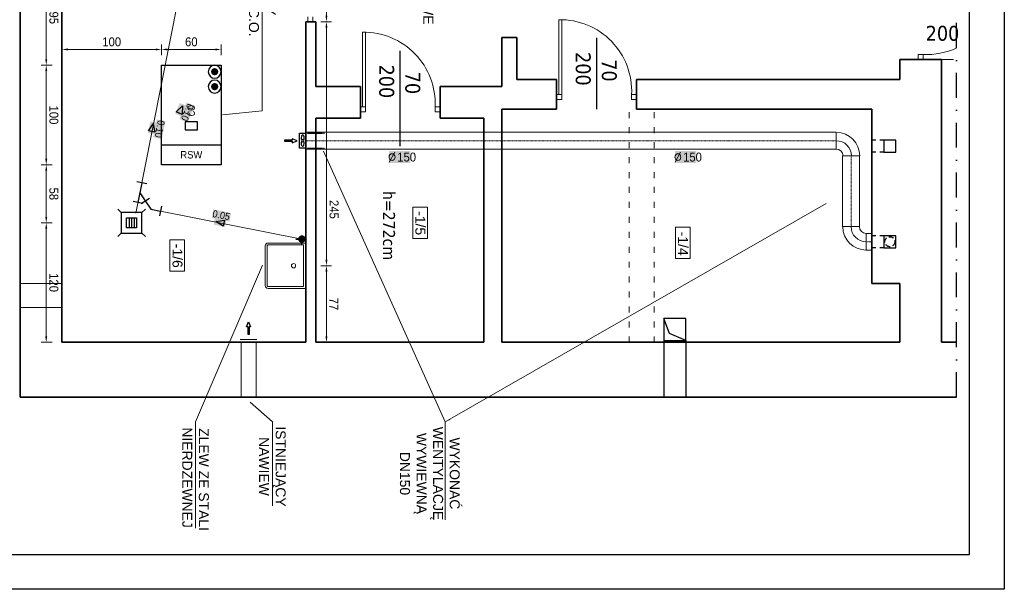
# Model space of a CAD drawing. Header units: millimetres. Extents: x -17023 to -15538, y -265397 to -264347.
# Tile 2 of 3: x -16527 to -15538, y -265397 to -264825. Entities that reach past the tile are written whole.
import ezdxf
from ezdxf.enums import TextEntityAlignment as Align
from ezdxf.lldxf.tags import DXFTag

# ---------------------------------------------------------------- set-up
doc = ezdxf.new("R2010")
doc.units = ezdxf.units.MM
for name, pattern in [('_1-1', [100, 50, -50]), ('ACAD_ISO03W100', [30, 12, -18]), ('ACAD_ISO08W100', [36, 24, -3, 6, -3]), ('CONTINOUS', [0]), ('DASHDOT2', [0.5, 0.25, -0.125, 0, -0.125]), ('DASHED2', [0.375, 0.25, -0.125]), ('HIDDEN', [0.375, 0.25, -0.125])]:
    doc.linetypes.add(name, pattern=pattern)
doc.layers.get('0').update_dxf_attribs({"color": 20, "lineweight": 35})
doc.layers.get('Defpoints').update_dxf_attribs({"lineweight": 9})
for name, color, linetype in [('-- Budynek', 35, 'Continuous'), ('-- K_SANIT', 131, 'CONTINOUS'), ('-- K_SANIT_opis', 11, 'CONTINOUS'), ('-- RAMKA', 11, 'Continuous'), ('-- urządzenia', 51, 'Continuous'), ('-- WYMIENNIKOWNIA', 51, 'Continuous')]:
    doc.layers.add(name, color=color, linetype=linetype)
for name, color, linetype, lineweight in [('-- CO_opis', 11, 'Continuous', 0), ('-- WENTYLACJA', 11, 'Continuous', 5), ('Dodatki', 11, 'Continuous', 9), ('OPISY', 1, 'Continuous', 9), ('stolarka0.09', 3, 'Continuous', 9), ('WYMIARY', 123, 'Continuous', 9)]:
    doc.layers.add(name, color=color, linetype=linetype, lineweight=lineweight)
doc.layers.add('--pomoc', color=6, linetype='Continuous', plot=False)
doc.styles.add('1-100', font='arial.ttf', dxfattribs={"width": 0.5, "oblique": 5, "height": 20})
doc.styles.add('A', font='arial.ttf', dxfattribs={"width": 0.9})
doc.styles.add('INSTADT', font='arial.ttf', dxfattribs={"width": 0.9})
doc.styles.add('R', font='romans.shx')
doc.styles.get("Standard").update_dxf_attribs({"font": 'arial.ttf'})
doc.styles.add('styl1', font='tahoma.ttf')
tags = doc.linetypes.add('DASH', pattern=[15, 10, -5]).pattern_tags.tags
tags[6:7] = [DXFTag(74, 4), DXFTag(75, 0), DXFTag(340, '0'), DXFTag(46, 0.0), DXFTag(50, 0.0), DXFTag(44, 0.0), DXFTag(45, 0.0)]
tags[4:5] = [DXFTag(74, 4), DXFTag(75, 0), DXFTag(340, '0'), DXFTag(46, 0.0), DXFTag(50, 0.0), DXFTag(44, 0.0), DXFTag(45, 0.0)]
doc.dimstyles.new('1-100', dxfattribs={"dimtxt": 20, "dimasz": 0.4, "dimexe": 15, "dimexo": 0.1, "dimgap": 2, "dimtad": 1, "dimdec": 0, "dimdsep": 46, "dimtxsty": '1-100', "dimblk": 'wymiarowa', "dimcen": 0, "dimse1": 1, "dimse2": 1, "dimclrd": 256, "dimclre": 256, "dimclrt": 2, "dimadec": 0, "dimazin": 0, "dimtfac": 1, "dimtdec": 0, "dimtix": 1, "dimtofl": 0, "dimtmove": 1, "dimatfit": 0, "dimldrblk": 'wymiarowa', "dimfxl": 1, "dimtolj": 1, "dimtzin": 0, "dimlwd": -1, "dimlwe": -1, "dimarcsym": 0})

# ---------------------------------------------------------------- blocks, each defined once
blk = doc.blocks.new('-- średnica_kan')
for points in [[(23.3, 28.5), (-22.3, 28.5), (-22.3, 6.5), (23.3, 6.5)], [(-14.1, 6.5), (15.1, 6.5), (15.1, -8.5), (-14.1, -8.5)]]:
    blk.add_hatch(color=251).paths.add_polyline_path(points)
at = {"linetype": 'Continuous', "ltscale": 100}
for p, q in [((-10.1, 0), (10.1, 8.1)), ((10.1, -8.1), (-10.1, 0)), ((10.1, 8.1), (10.1, -8.1))]:
    blk.add_line(p, q, dxfattribs=at)
at = {"color": 7, "style": 'A', "width": 0.9, "flags": 12}
blk.add_attdef('ŚREDNICA', text='', height=18, dxfattribs=at).set_placement((0, 4.1), align=Align.BOTTOM_CENTER)
blk = doc.blocks.new('*U44')
at = {"color": 0, "ltscale": 10}
for p, q in [((1120.5, 84.2), (1180.9, 84.2)), ((1120.5, -84.2), (1180.9, -84.2))]:
    blk.add_line(p, q, dxfattribs=at)
at = {"color": 50, "linetype": 'DASHDOT2', "ltscale": 20}
blk.add_line((1120.5, 0), (1180.9, 0), dxfattribs=at)
blk = doc.blocks.new('-- KOLANO 2D 150')
for p, q in [((15.2, 6.79), (15.2, 23.61)), ((8.41, 0), (-8.41, 0))]:
    blk.add_line(p, q)
at = {"color": 0, "linetype": 'ByBlock'}
for radius in [23.61, 6.79]:
    blk.add_arc((15.2, 0), radius, 90, 180, dxfattribs=at)
at = {"color": 50, "linetype": 'ByBlock'}
blk.add_arc((15.2, 0), 15.2, 90, 180, dxfattribs=at)
blk = doc.blocks.new('*U45')
blk.add_blockref('-- KOLANO 2D 150', (0, 0))
blk = doc.blocks.new('*U46')
at = {"color": 0, "ltscale": 10}
for p, q in [((-39.1, 84.2), (5292.5, 84.2)), ((-39.1, -84.2), (5292.5, -84.2))]:
    blk.add_line(p, q, dxfattribs=at)
at = {"color": 50, "linetype": 'DASHDOT2', "ltscale": 20}
blk.add_line((-39.1, 0), (5292.5, 0), dxfattribs=at)
blk = doc.blocks.new('*U47')
at = {"color": 0, "ltscale": 10}
for p, q in [((160.9, 84.2), (876.2, 84.2)), ((160.9, -84.2), (876.2, -84.2))]:
    blk.add_line(p, q, dxfattribs=at)
at = {"color": 50, "linetype": 'DASHDOT2', "ltscale": 20}
blk.add_line((160.9, 0), (876.2, 0), dxfattribs=at)
blk = doc.blocks.new('-- fi_średnica_k')
blk.add_hatch(color=251).paths.add_polyline_path([(21.4, 32), (-21.4, 32), (-21.4, 8), (21.4, 8)])
at = {"insert": (-6.8, 20), "char_height": 20, "width": 56.29, "attachment_point": 6, "style": 'R'}
blk.add_mtext('{\\C11;%%C}', dxfattribs=at)
at = {"color": 7, "style": 'A', "width": 0.9, "flags": 12}
blk.add_attdef('SR', text='', height=18, dxfattribs=at).set_placement((8, 20), align=Align.MIDDLE_CENTER)
blk = doc.blocks.new('-- WENTYLATOR')
at = {"color": 50, "linetype": 'DASHED2', "ltscale": 0.6}
for p, q in [((0.01, 7.5), (19.22, 7.5)), ((0.01, -7.5), (19.22, -7.5))]:
    blk.add_line(p, q, dxfattribs=at)
at = {"color": 50, "linetype": 'Continuous', "ltscale": 0.6}
blk.add_lwpolyline([(-21.24, -0.5), (-21.24, 0.5), (-13.74, 0.5), (-13.74, 2), (-8.74, 0), (-13.74, -2), (-13.74, -0.5)], close=True, dxfattribs=at)
at = {"color": 11, "linetype": 'Continuous', "ltscale": 0.6}
blk.add_lwpolyline([(-6.24, -7.5), (0.01, -7.5), (0.01, 7.5), (-6.24, 7.5)], close=True, dxfattribs=at)
at = {"color": 50, "linetype": 'Continuous', "ltscale": 0.6}
blk.add_circle((-3.11, 0), 1.06, dxfattribs=at)
for centre, start_param, end_param in [((-3.13, 2.51), 4.099316, 8.483321), ((-3.08, -2.66), 0.919788, 5.387409)]:
    blk.add_ellipse(centre, major_axis=(0, 3.33), ratio=0.328721, start_param=start_param, end_param=end_param, dxfattribs=at)
blk = doc.blocks.new('-- pion_kan')
h = blk.add_hatch(color=251)
edge = h.paths.add_edge_path()
edge.add_ellipse((0, 0), major_axis=(-5.31, 5.31), ratio=1, start_angle=0, end_angle=360)
at = {"color": 50, "linetype": 'DASHDOT2', "ltscale": 25}
for p, q in [((12.3, 0), (-12.3, 0)), ((0, -12.3), (0, 12.3))]:
    blk.add_line(p, q, dxfattribs=at)
at = {"color": 51, "linetype": 'Continuous'}
blk.add_ellipse((0, 0), major_axis=(-3.9, 3.9), ratio=1, start_param=3.926991, end_param=10.210176, dxfattribs=at)
blk = doc.blocks.new('A$C541D7E8F')
at = {"layer": '-- K_SANIT', "xscale": 0.5, "yscale": 0.5}
blk.add_blockref('-- pion_kan', (0, 0), dxfattribs=at)
blk = doc.blocks.new('RAMKA')
at = {"layer": '-- RAMKA', "color": 50}
blk.add_lwpolyline([(0, 2970), (2100, 2970), (2100, 0), (0, 0)], close=True, dxfattribs=at)
at = {"layer": '-- RAMKA', "color": 11}
blk.add_lwpolyline([(300, 69.4), (2030, 69.4), (2030, 2900), (300, 2900)], close=True, dxfattribs=at)
blk = doc.blocks.new('-- WPUST_Ż_100')
at = {"color": 50}
for p, q in [((-13.89, 13.89), (-10.35, 10.35)), ((-10.35, 10.35), (-10.35, -10.35)), ((10.35, 10.35), (-10.35, 10.35)), ((10.35, 10.35), (13.89, 13.89)), ((10.35, -10.35), (10.35, 10.35)), ((-2.5, 5), (-2.5, -5)), ((0, 5), (0, -5)), ((2.5, 5), (2.5, -5)), ((-13.89, -13.89), (-10.35, -10.35)), ((-10.35, -10.35), (10.35, -10.35)), ((10.35, -10.35), (13.89, -13.89))]:
    blk.add_line(p, q, dxfattribs=at)
at = {"color": 11}
for p, q in [((-5, -5), (-5, 5)), ((-5, 5), (5, 5)), ((5, 5), (5, -5)), ((5, -5), (-5, -5))]:
    blk.add_line(p, q, dxfattribs=at)
blk = doc.blocks.new('*D52')
at = {"layer": '-- CO_opis', "color": 50, "linetype": 'Continuous', "ltscale": 2}
for p, q in [((-16494.76, -264775.4), (-16505.56, -264775.4)), ((-16494.76, -264870.62), (-16505.56, -264870.62))]:
    blk.add_line(p, q, dxfattribs=at)
at = {"layer": '-- CO_opis', "linetype": 'Continuous', "lineweight": 5, "ltscale": 2}
blk.add_line((-16500.56, -264781.4), (-16500.56, -264864.62), dxfattribs=at)
at = {"layer": '-- CO_opis', "linetype": 'Continuous', "ltscale": 2}
for points in [[(-16499.56, -264781.4), (-16501.56, -264781.4), (-16500.56, -264775.4)], [(-16499.56, -264864.62), (-16501.56, -264864.62), (-16500.56, -264870.62)]]:
    blk.add_solid(points, dxfattribs=at)
at = {"layer": 'Defpoints', "color": 0, "linetype": 'Continuous', "ltscale": 2}
for p in [(-16484.76, -264775.4), (-16500.56, -264870.62), (-16484.76, -264870.62)]:
    blk.add_point(p, dxfattribs=at)
at = {"layer": '-- CO_opis', "color": 1, "linetype": 'Continuous', "ltscale": 2, "insert": (-16492.97, -264823.01), "char_height": 9, "attachment_point": 5, "rotation": 270, "style": 'INSTADT'}
blk.add_mtext('\\A1;95', dxfattribs=at)
blk = doc.blocks.new('_ArchTick')
at = {"color": 0, "linetype": 'ByBlock', "const_width": 0.15}
blk.add_lwpolyline([(-0.5, -0.5), (0.5, 0.5)], dxfattribs=at)
blk = doc.blocks.new('wymiarowa')
at = {"layer": 'WYMIARY'}
for p, q in [((0, 25), (0, -25)), ((-17, 0), (17, 0))]:
    blk.add_line(p, q, dxfattribs=at)
at = {"layer": 'WYMIARY', "xscale": 17, "yscale": 17, "zscale": 17, "rotation": 180}
blk.add_blockref('_ArchTick', (0, 0), dxfattribs=at)
blk = doc.blocks.new('*D53')
at = {"layer": '-- CO_opis', "color": 50, "linetype": 'Continuous', "ltscale": 2}
for p, q in [((-16494.76, -264970.62), (-16505.56, -264970.62)), ((-16494.76, -265028.93), (-16505.56, -265028.93))]:
    blk.add_line(p, q, dxfattribs=at)
at = {"layer": '-- CO_opis', "linetype": 'Continuous', "lineweight": 5, "ltscale": 2}
blk.add_line((-16500.56, -265022.93), (-16500.56, -264976.62), dxfattribs=at)
at = {"layer": '-- CO_opis', "linetype": 'Continuous', "ltscale": 2}
for points in [[(-16499.56, -264976.62), (-16501.56, -264976.62), (-16500.56, -264970.62)], [(-16499.56, -265022.93), (-16501.56, -265022.93), (-16500.56, -265028.93)]]:
    blk.add_solid(points, dxfattribs=at)
at = {"layer": 'Defpoints', "color": 0, "linetype": 'Continuous', "ltscale": 2}
for p in [(-16500.56, -264970.62), (-16484.76, -264970.62), (-16484.76, -265028.93)]:
    blk.add_point(p, dxfattribs=at)
at = {"layer": '-- CO_opis', "color": 1, "linetype": 'Continuous', "ltscale": 2, "insert": (-16492.97, -264999.78), "char_height": 9, "attachment_point": 5, "rotation": 270, "style": 'INSTADT'}
blk.add_mtext('\\A1;58', dxfattribs=at)
blk = doc.blocks.new('*D54')
at = {"layer": '-- CO_opis', "color": 50, "linetype": 'Continuous', "ltscale": 2}
for p, q in [((-16494.76, -265028.93), (-16505.56, -265028.93)), ((-16494.76, -265148.93), (-16505.56, -265148.93))]:
    blk.add_line(p, q, dxfattribs=at)
at = {"layer": '-- CO_opis', "linetype": 'Continuous', "lineweight": 5, "ltscale": 2}
blk.add_line((-16500.56, -265034.93), (-16500.56, -265142.93), dxfattribs=at)
at = {"layer": '-- CO_opis', "linetype": 'Continuous', "ltscale": 2}
for points in [[(-16499.56, -265034.93), (-16501.56, -265034.93), (-16500.56, -265028.93)], [(-16499.56, -265142.93), (-16501.56, -265142.93), (-16500.56, -265148.93)]]:
    blk.add_solid(points, dxfattribs=at)
at = {"layer": 'Defpoints', "color": 0, "linetype": 'Continuous', "ltscale": 2}
for p in [(-16484.76, -265028.93), (-16500.56, -265148.93), (-16484.76, -265148.93)]:
    blk.add_point(p, dxfattribs=at)
at = {"layer": '-- CO_opis', "color": 1, "linetype": 'Continuous', "ltscale": 2, "insert": (-16492.97, -265088.93), "char_height": 9, "attachment_point": 5, "rotation": 270, "style": 'INSTADT'}
blk.add_mtext('\\A1;120', dxfattribs=at)
blk = doc.blocks.new('*D56')
at = {"layer": '-- CO_opis', "color": 50, "linetype": 'Continuous', "ltscale": 2}
for p, q in [((-16224.76, -265072.04), (-16213.96, -265072.04)), ((-16224.76, -265148.93), (-16213.96, -265148.93))]:
    blk.add_line(p, q, dxfattribs=at)
at = {"layer": '-- CO_opis', "linetype": 'Continuous', "lineweight": 5, "ltscale": 2}
blk.add_line((-16218.96, -265078.04), (-16218.96, -265142.93), dxfattribs=at)
at = {"layer": '-- CO_opis', "linetype": 'Continuous', "ltscale": 2}
for points in [[(-16217.96, -265078.04), (-16219.96, -265078.04), (-16218.96, -265072.04)], [(-16217.96, -265142.93), (-16219.96, -265142.93), (-16218.96, -265148.93)]]:
    blk.add_solid(points, dxfattribs=at)
at = {"layer": 'Defpoints', "color": 0, "linetype": 'Continuous', "ltscale": 2}
for p in [(-16239.76, -265072.04), (-16239.76, -265148.93), (-16218.96, -265148.93)]:
    blk.add_point(p, dxfattribs=at)
at = {"layer": '-- CO_opis', "color": 1, "linetype": 'Continuous', "ltscale": 2, "insert": (-16211.46, -265110.49), "char_height": 9, "attachment_point": 5, "rotation": 270, "style": 'INSTADT'}
blk.add_mtext('\\A1;77', dxfattribs=at)
blk = doc.blocks.new('*D57')
at = {"layer": '-- CO_opis', "color": 50, "linetype": 'Continuous', "ltscale": 2}
for p, q in [((-16224.76, -264826.93), (-16213.96, -264826.93)), ((-16224.76, -265072.04), (-16213.96, -265072.04))]:
    blk.add_line(p, q, dxfattribs=at)
at = {"layer": '-- CO_opis', "linetype": 'Continuous', "lineweight": 5, "ltscale": 2}
blk.add_line((-16218.96, -265066.04), (-16218.96, -264832.93), dxfattribs=at)
at = {"layer": '-- CO_opis', "linetype": 'Continuous', "ltscale": 2}
for points in [[(-16217.96, -264832.93), (-16219.96, -264832.93), (-16218.96, -264826.93)], [(-16217.96, -265066.04), (-16219.96, -265066.04), (-16218.96, -265072.04)]]:
    blk.add_solid(points, dxfattribs=at)
at = {"layer": 'Defpoints', "color": 0, "linetype": 'Continuous', "ltscale": 2}
for p in [(-16239.76, -264826.93), (-16218.96, -264826.93), (-16239.76, -265072.04)]:
    blk.add_point(p, dxfattribs=at)
at = {"layer": '-- CO_opis', "color": 1, "linetype": 'Continuous', "ltscale": 2, "insert": (-16211.37, -265015.44), "char_height": 9, "attachment_point": 5, "rotation": 270, "style": 'INSTADT'}
blk.add_mtext('\\A1;245', dxfattribs=at)
blk = doc.blocks.new('*D58')
at = {"layer": '-- CO_opis', "color": 50, "linetype": 'Continuous', "ltscale": 2}
for p, q in [((-16224.76, -264726.93), (-16213.96, -264726.93)), ((-16224.76, -264826.93), (-16213.96, -264826.93))]:
    blk.add_line(p, q, dxfattribs=at)
at = {"layer": '-- CO_opis', "linetype": 'Continuous', "lineweight": 5, "ltscale": 2}
blk.add_line((-16218.96, -264732.93), (-16218.96, -264820.93), dxfattribs=at)
at = {"layer": '-- CO_opis', "linetype": 'Continuous', "ltscale": 2}
for points in [[(-16217.96, -264732.93), (-16219.96, -264732.93), (-16218.96, -264726.93)], [(-16217.96, -264820.93), (-16219.96, -264820.93), (-16218.96, -264826.93)]]:
    blk.add_solid(points, dxfattribs=at)
at = {"layer": 'Defpoints', "color": 0, "linetype": 'Continuous', "ltscale": 2}
for p in [(-16239.76, -264726.93), (-16239.76, -264826.93), (-16218.96, -264826.93)]:
    blk.add_point(p, dxfattribs=at)
at = {"layer": '-- CO_opis', "color": 1, "linetype": 'Continuous', "ltscale": 2, "insert": (-16211.37, -264776.93), "char_height": 9, "attachment_point": 5, "rotation": 270, "style": 'INSTADT'}
blk.add_mtext('\\A1;100', dxfattribs=at)
blk = doc.blocks.new('-- ZLEW_rz')
at = {"color": 11, "linetype": 'Continuous', "lineweight": 0}
blk.add_lwpolyline([(-19.85, -40.8), (19.85, -40.8, 0.414214), (22.85, -37.8), (22.85, 0), (-22.85, 0), (-22.85, -37.8, 0.414214)], format="xyb", close=True, dxfattribs=at)
at = {"color": 50, "linetype": 'Continuous', "lineweight": 0}
blk.add_lwpolyline([(-19.85, -38.8), (19.85, -38.8, 0.414214), (20.85, -37.8), (20.85, -2.3), (-20.85, -2.3), (-20.85, -37.8, 0.414214)], format="xyb", close=True, dxfattribs=at)
blk.add_circle((0, -12.3), 2.15, dxfattribs=at)
blk = doc.blocks.new('pion')
h = blk.add_hatch(color=251)
edge = h.paths.add_edge_path()
edge.add_arc((0, 0), 6, 0, 360)
h = blk.add_hatch(color=50)
edge = h.paths.add_edge_path()
edge.add_arc((0, 0), 4, 0, 360)
at = {"color": 50}
blk.add_circle((0, 0), 4, dxfattribs=at)
blk = doc.blocks.new('pion woda')
at = {"color": 11, "ltscale": 100}
blk.add_circle((0, 0), 6.54, dxfattribs=at)
at = {"xscale": -0.6080000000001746, "yscale": 0.6080000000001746, "zscale": 0.6080000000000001, "rotation": 270}
blk.add_blockref('pion', (0, 0, -3), dxfattribs=at)
blk = doc.blocks.new('-- Węzeł CO 60x100')
at = {"layer": '-- WYMIENNIKOWNIA', "color": 91, "ltscale": 100}
blk.add_lwpolyline([(100, 35), (100, -25), (0, -25), (0, 35)], close=True, dxfattribs=at)
at = {"layer": '-- WYMIENNIKOWNIA', "color": 11, "ltscale": 100}
for points in [[(0, -25), (0, 35), (20, 35), (20, -25)], [(43.1, -1.15), (43.1, 11.15), (35, 11.15), (35, -1.15)]]:
    blk.add_lwpolyline(points, close=True, dxfattribs=at)
at = {"layer": '-- WYMIENNIKOWNIA', "xscale": -1, "rotation": 359.9340554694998}
for p in [(78.46, -18.46), (93.46, -18.46)]:
    blk.add_blockref('pion woda', p, dxfattribs=at)
at = {"layer": '-- WYMIENNIKOWNIA', "color": 7, "ltscale": 100, "insert": (10, 5), "char_height": 7.5, "attachment_point": 5, "rotation": 270, "style": 'A'}
blk.add_mtext_dynamic_manual_height_columns('RSW', width=50, gutter_width=3.75, heights=[23.85], dxfattribs=at)
at = {"layer": '-- WYMIENNIKOWNIA', "color": 7, "linetype": 'Continuous', "lineweight": 0, "insert": (48.7, 5), "char_height": 7.5, "width": 50, "attachment_point": 4, "style": 'A'}
blk.add_mtext('{\\W0.6;CO}', dxfattribs=at)
blk = doc.blocks.new('-- KAN_KOLANO 45')
at = {"color": 51, "linetype": 'Continuous'}
for p, q in [((-5, 10), (5, 10)), ((-3.51, -10.58), (-10.58, -3.51))]:
    blk.add_line(p, q, dxfattribs=at)
at = {"color": 0, "linetype": 'Continuous'}
for p, q in [((0, 0), (0, 10)), ((-7.04, -7.04), (0, 0))]:
    blk.add_line(p, q, dxfattribs=at)
blk = doc.blocks.new('-- KAN_TRÓJNIK 45')
at = {"color": 51, "linetype": 'Continuous'}
for p, q in [((10.51, 3.44), (3.44, 10.51)), ((-10, 5), (-10, -5)), ((10, 5), (10, -5))]:
    blk.add_line(p, q, dxfattribs=at)
at = {"color": 0, "linetype": 'Continuous'}
for p, q in [((-10, 0), (10, 0)), ((0, 0), (6.98, 6.98))]:
    blk.add_line(p, q, dxfattribs=at)
blk = doc.blocks.new('*D67')
at = {"layer": '-- CO_opis', "color": 50, "linetype": 'Continuous', "ltscale": 2}
for p, q in [((-16494.76, -264870.62), (-16505.56, -264870.62)), ((-16494.76, -264970.62), (-16505.56, -264970.62))]:
    blk.add_line(p, q, dxfattribs=at)
at = {"layer": '-- CO_opis', "linetype": 'Continuous', "lineweight": 5, "ltscale": 2}
blk.add_line((-16500.56, -264876.62), (-16500.56, -264964.62), dxfattribs=at)
at = {"layer": '-- CO_opis', "linetype": 'Continuous', "ltscale": 2}
for points in [[(-16499.56, -264876.62), (-16501.56, -264876.62), (-16500.56, -264870.62)], [(-16499.56, -264964.62), (-16501.56, -264964.62), (-16500.56, -264970.62)]]:
    blk.add_solid(points, dxfattribs=at)
at = {"layer": 'Defpoints', "color": 0, "linetype": 'Continuous', "ltscale": 2}
for p in [(-16484.76, -264870.62), (-16500.56, -264970.62), (-16484.76, -264970.62)]:
    blk.add_point(p, dxfattribs=at)
at = {"layer": '-- CO_opis', "color": 1, "linetype": 'Continuous', "ltscale": 2, "insert": (-16492.97, -264920.62), "char_height": 9, "attachment_point": 5, "rotation": 270, "style": 'INSTADT'}
blk.add_mtext('\\A1;100', dxfattribs=at)
blk = doc.blocks.new('*D68')
at = {"layer": '-- CO_opis', "color": 50, "linetype": 'Continuous', "ltscale": 2}
for p, q in [((-16484.76, -264860.62), (-16484.76, -264849.82)), ((-16384.76, -264860.62), (-16384.76, -264849.82))]:
    blk.add_line(p, q, dxfattribs=at)
at = {"layer": '-- CO_opis', "linetype": 'Continuous', "lineweight": 5, "ltscale": 2}
blk.add_line((-16478.76, -264854.82), (-16390.76, -264854.82), dxfattribs=at)
at = {"layer": '-- CO_opis', "linetype": 'Continuous', "ltscale": 2}
for points in [[(-16478.76, -264853.82), (-16478.76, -264855.82), (-16484.76, -264854.82)], [(-16390.76, -264853.82), (-16390.76, -264855.82), (-16384.76, -264854.82)]]:
    blk.add_solid(points, dxfattribs=at)
at = {"layer": 'Defpoints', "color": 0, "linetype": 'Continuous', "ltscale": 2}
for p in [(-16384.76, -264854.82), (-16484.76, -264870.62), (-16384.76, -264870.62)]:
    blk.add_point(p, dxfattribs=at)
at = {"layer": '-- CO_opis', "color": 1, "linetype": 'Continuous', "ltscale": 2, "insert": (-16434.76, -264847.23), "char_height": 9, "attachment_point": 5, "style": 'INSTADT'}
blk.add_mtext('\\A1;100', dxfattribs=at)
blk = doc.blocks.new('*D69')
at = {"layer": '-- CO_opis', "color": 50, "linetype": 'Continuous', "ltscale": 2}
for p, q in [((-16384.76, -264860.62), (-16384.76, -264849.82)), ((-16324.76, -264860.62), (-16324.76, -264849.82))]:
    blk.add_line(p, q, dxfattribs=at)
at = {"layer": '-- CO_opis', "linetype": 'Continuous', "lineweight": 5, "ltscale": 2}
blk.add_line((-16330.76, -264854.82), (-16378.76, -264854.82), dxfattribs=at)
at = {"layer": '-- CO_opis', "linetype": 'Continuous', "ltscale": 2}
for points in [[(-16378.76, -264853.82), (-16378.76, -264855.82), (-16384.76, -264854.82)], [(-16330.76, -264853.82), (-16330.76, -264855.82), (-16324.76, -264854.82)]]:
    blk.add_solid(points, dxfattribs=at)
at = {"layer": 'Defpoints', "color": 0, "linetype": 'Continuous', "ltscale": 2}
for p in [(-16384.76, -264854.82), (-16384.76, -264870.62), (-16324.76, -264870.62)]:
    blk.add_point(p, dxfattribs=at)
at = {"layer": '-- CO_opis', "color": 1, "linetype": 'Continuous', "ltscale": 2, "insert": (-16354.76, -264847.23), "char_height": 9, "attachment_point": 5, "style": 'INSTADT'}
blk.add_mtext('\\A1;60', dxfattribs=at)

msp = doc.modelspace()

# ---------------------------------------------------------------- linework, layer by layer
at = {"layer": '-- Budynek', "color": 50, "linetype": 'DASHDOT2', "ltscale": 100}
msp.add_line((-15585.74, -265203.93), (-15585.74, -264584.94), dxfattribs=at)
at = {"layer": '-- Budynek', "linetype": '_1-1', "ltscale": 0.08}
for p, q in [((-15658.76, -264945.93), (-15670.76, -264945.93)), ((-15658.76, -264957.93), (-15670.76, -264957.93)), ((-15658.76, -264957.93), (-15670.76, -264957.93)), ((-15658.76, -265041.93), (-15670.76, -265041.93)), ((-15658.76, -265053.93), (-15670.76, -265053.93)), ((-15658.76, -265053.93), (-15670.76, -265053.93))]:
    msp.add_line(p, q, dxfattribs=at)
at = {"layer": '-- Budynek'}
for p, q in [((-15879.76, -265146.93), (-15879.76, -265203.93)), ((-15857.76, -265146.93), (-15857.76, -265203.93))]:
    msp.add_line(p, q, dxfattribs=at)
for points in [[(-15658.76, -264957.93), (-15646.76, -264957.93), (-15646.76, -264945.93), (-15658.76, -264945.93)], [(-15658.76, -265053.93), (-15646.76, -265053.93), (-15646.76, -265041.93), (-15658.76, -265041.93)], [(-15879.76, -265124.93), (-15879.76, -265146.93), (-15857.76, -265146.93), (-15857.76, -265124.93)]]:
    msp.add_lwpolyline(points, close=True, dxfattribs=at)
at = {"layer": '-- Budynek', "color": 50}
msp.add_lwpolyline([(-15857.76, -265146.93), (-15874.13, -265140.01), (-15879.76, -265124.93)], dxfattribs=at)
at = {"layer": '-- Budynek', "color": 50, "linetype": 'HIDDEN', "ltscale": 20}
msp.add_circle((-15652.76, -265047.93), 5, dxfattribs=at)
at = {"layer": '-- K_SANIT', "linetype": 'Continuous', "lineweight": 0}
for p, q in [((-16410.55, -265019.22), (-16362.26, -264775.4)), ((-16243.62, -265045.21), (-16385.64, -265017.08))]:
    msp.add_line(p, q, dxfattribs=at)
at = {"layer": '-- urządzenia', "color": 11, "linetype": 'Continuous', "lineweight": 0}
msp.add_line((-16288.76, -265145.93), (-16305.76, -265145.93), dxfattribs=at)
at = {"layer": '-- urządzenia', "color": 11, "linetype": 'DASH', "lineweight": 0}
msp.add_lwpolyline([(-16484.76, -265089.93), (-16484.76, -265113.93), (-16526.76, -265113.93), (-16526.76, -265089.93)], close=True, dxfattribs=at)
at = {"layer": '-- urządzenia', "color": 50, "linetype": 'Continuous', "ltscale": 0.6}
msp.add_lwpolyline([(-16296.76, -265140.93), (-16297.76, -265140.93), (-16297.76, -265133.43), (-16299.26, -265133.43), (-16297.26, -265128.43), (-16295.26, -265133.43), (-16296.76, -265133.43)], close=True, dxfattribs=at)
at = {"layer": '-- urządzenia', "color": 50, "linetype": 'DASH', "lineweight": 0, "ltscale": 0.5}
msp.add_lwpolyline([(-16304.76, -265148.93), (-16304.76, -265203.93), (-16289.76, -265203.93), (-16289.76, -265148.93)], close=True, dxfattribs=at)
at = {"layer": '--pomoc', "ltscale": 0.05}
for p, q in [((-15947.26, -264914.69), (-15947.26, -264843.15)), ((-16144.76, -264952.06), (-16144.76, -264856.04))]:
    msp.add_line(p, q, dxfattribs=at)
for p, q in [((-16484.76, -265148.93), (-16484.76, -264651.93)), ((-16239.76, -264826.93), (-16229.76, -264826.93)), ((-16239.76, -264826.93), (-16239.76, -265148.93)), ((-16229.76, -264826.93), (-16229.76, -264891.93)), ((-16042.76, -264891.93), (-16042.76, -264842.93)), ((-16042.76, -264842.93), (-16027.76, -264842.93)), ((-16027.76, -264842.93), (-16027.76, -264884.93)), ((-15642.76, -264884.93), (-15642.76, -264864.93)), ((-15600.76, -264864.93), (-15642.76, -264864.93)), ((-15600.76, -265148.93), (-15600.76, -264864.93)), ((-16229.76, -264891.93), (-16184.76, -264891.93)), ((-16184.76, -264891.93), (-16184.76, -264923.93)), ((-16104.76, -264891.93), (-16104.76, -264923.93)), ((-16104.76, -264891.93), (-16042.76, -264891.93)), ((-16027.76, -264884.93), (-15987.76, -264884.93)), ((-15987.76, -264884.93), (-15987.76, -264914.93)), ((-15642.76, -264884.93), (-15907.26, -264884.93)), ((-15907.26, -264884.93), (-15907.26, -264914.93)), ((-16042.76, -264914.93), (-16042.76, -265148.93)), ((-15987.76, -264914.93), (-16042.76, -264914.93)), ((-15907.26, -264914.93), (-15670.76, -264914.93)), ((-15670.76, -264914.93), (-15670.76, -265089.93)), ((-16229.76, -264923.93), (-16184.76, -264923.93)), ((-16229.76, -264923.93), (-16229.76, -265148.93)), ((-16104.76, -264923.93), (-16060.76, -264923.93)), ((-16060.76, -264923.93), (-16060.76, -265148.93)), ((-15670.76, -265089.93), (-15642.76, -265089.93)), ((-15642.76, -265148.93), (-15642.76, -265089.93)), ((-16484.76, -265148.93), (-16239.76, -265148.93)), ((-16229.76, -265148.93), (-16060.76, -265148.93)), ((-16042.76, -265148.93), (-15642.76, -265148.93)), ((-15600.76, -265148.93), (-15585.74, -265148.93)), ((-16526.76, -265203.93), (-15585.74, -265203.93))]:
    msp.add_line(p, q)
at = {"layer": 'Dodatki', "linetype": 'ACAD_ISO03W100'}
msp.add_line((-15600.76, -264864.93), (-15585.74, -264864.93), dxfattribs=at)
at = {"layer": 'Dodatki', "linetype": 'ACAD_ISO03W100', "ltscale": 0.5}
for p, q in [((-15914.76, -265148.93), (-15914.76, -264914.93)), ((-15889.76, -265148.93), (-15889.76, -264914.93))]:
    msp.add_line(p, q, dxfattribs=at)
at = {"layer": 'Dodatki'}
for points in [[(-16117.37, -265044.76), (-16117.37, -265013.33), (-16132.19, -265013.33), (-16132.19, -265044.76)], [(-15853.37, -265064.64), (-15853.37, -265033.22), (-15868.19, -265033.22), (-15868.19, -265064.64)], [(-16361.45, -265077.58), (-16361.45, -265046.16), (-16376.27, -265046.16), (-16376.27, -265077.58)]]:
    msp.add_lwpolyline(points, close=True, dxfattribs=at)
at = {"layer": 'stolarka0.09'}
for p, q in [((-16237.52, -264821.93), (-16237.52, -264826.93)), ((-16232.52, -264821.93), (-16232.52, -264826.93)), ((-15624.18, -264864.93), (-15624.18, -264859.93)), ((-15624.18, -264859.93), (-15619.18, -264859.93)), ((-15619.18, -264864.93), (-15619.18, -264859.93)), ((-15982.26, -264899.97), (-15987.26, -264899.97)), ((-15907.26, -264899.97), (-15912.26, -264899.97)), ((-15912.26, -264904.97), (-15912.26, -264899.97)), ((-16179.76, -264912.5), (-16184.76, -264912.5)), ((-16109.76, -264917.51), (-16109.76, -264912.5)), ((-16104.76, -264912.51), (-16109.76, -264912.51)), ((-15982.26, -264904.97), (-15987.26, -264904.97)), ((-15907.26, -264904.97), (-15912.26, -264904.97)), ((-16179.76, -264917.5), (-16184.76, -264917.5)), ((-16104.76, -264917.51), (-16109.76, -264917.51))]:
    msp.add_line(p, q, dxfattribs=at)
at = {"layer": 'stolarka0.09', "ltscale": 0.05}
for p, q in [((-15985.26, -264899.97), (-15985.26, -264824.97)), ((-15982.26, -264904.97), (-15982.26, -264824.98)), ((-16182.76, -264912.5), (-16182.76, -264837.5)), ((-16179.76, -264917.5), (-16179.76, -264837.51))]:
    msp.add_line(p, q, dxfattribs=at)
for centre, start, end in [((-15983.93, -264896.7), 357.38453, 91.06682), ((-16181.43, -264909.23), 357.38453, 91.06682), ((-15615.9, -264788.27), 267.38453, 294.86603)]:
    msp.add_arc(centre, 71.74, start, end, dxfattribs=at)

# ---------------------------------------------------------------- block references
at = {"layer": '-- CO_opis', "lineweight": 0}
ref = msp.add_blockref('-- fi_średnica_k', (-16145.38, -264972.88), dxfattribs=dict(at, xscale=0.5, yscale=0.5, zscale=0.001))
ref.add_attrib('SR', '150', dxfattribs={"layer": '0', "color": 7, "height": 9, "style": 'A', "width": 0.9}).set_placement((-16138.37, -264962.88), align=Align.MIDDLE_CENTER)
ref = msp.add_blockref('-- fi_średnica_k', (-15858.08, -264972.88), dxfattribs=dict(at, xscale=0.5, yscale=0.5, zscale=0.001))
ref.add_attrib('SR', '150', dxfattribs={"layer": '0', "color": 7, "height": 9, "style": 'A', "width": 0.9}).set_placement((-15851.07, -264962.88), align=Align.MIDDLE_CENTER)
at = {"layer": '-- K_SANIT', "linetype": 'Continuous', "lineweight": 0, "zscale": 1000, "rotation": 89.99999999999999}
msp.add_blockref('-- Węzeł CO 60x100', (-16349.76, -264970.62), dxfattribs=at)
at = {"layer": '-- K_SANIT', "linetype": 'Continuous', "lineweight": 0}
for name, p, rotation in [('-- KAN_TRÓJNIK 45', (-16406.48, -264998.66), 258.7981183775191), ('-- KAN_KOLANO 45', (-16395.45, -265015.14), 258.7981183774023)]:
    msp.add_blockref(name, p, dxfattribs=dict(at, rotation=rotation))
msp.add_blockref('-- WPUST_Ż_100', (-16414.76, -265028.93), dxfattribs=at)
at = {"layer": '-- K_SANIT', "ltscale": 10, "rotation": 269.9999999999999}
msp.add_blockref('A$C541D7E8F', (-16243.62, -265045.21), dxfattribs=at)
at = {"layer": '-- K_SANIT_opis', "xscale": 0.3999999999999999, "yscale": 0.3999999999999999}
for p, rotation, values in [((-16365.38, -264915.12), 246.5451136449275, {'ŚREDNICA': '0.10'}), ((-16393.75, -264933.35), 258.9278507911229, {'ŚREDNICA': '0.10'}), ((-16326.13, -265028.46), 348.5268223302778, {'ŚREDNICA': '0.05'})]:
    msp.add_blockref('-- średnica_kan', p, dxfattribs=dict(at, rotation=rotation)).add_auto_attribs(values)
at = {"layer": '-- urządzenia', "linetype": 'Continuous', "lineweight": 0, "xscale": -1, "rotation": 180}
msp.add_blockref('-- WENTYLATOR', (-16239.76, -264946.46), dxfattribs=at)
at = {"layer": '-- urządzenia', "linetype": 'Continuous', "lineweight": 0, "rotation": 269.9999999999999}
msp.add_blockref('-- ZLEW_rz', (-16239.76, -265072.04), dxfattribs=at)
at = {"layer": '-- WENTYLACJA', "linetype": 'Continuous', "xscale": 0.1, "yscale": 0.1, "zscale": 0.1}
for name, p in [('*U46', (-16235.85, -264946.46)), ('*U44', (-15788.85, -265047.93))]:
    msp.add_blockref(name, p, dxfattribs=at)
at = {"layer": '-- WENTYLACJA', "linetype": 'ACAD_ISO08W100', "ltscale": 20}
for p, rotation in [((-15706.6, -264946.46), 270.0006835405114), ((-15676.56, -265047.93), 90.00068354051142)]:
    msp.add_blockref('*U45', p, dxfattribs=dict(at, rotation=rotation))
at = {"layer": '-- WENTYLACJA', "linetype": 'Continuous', "xscale": 0.1, "yscale": 0.1, "zscale": 0.1, "rotation": 270.0000000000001}
msp.add_blockref('*U47', (-15691.76, -264945.35), dxfattribs=at)

# ---------------------------------------------------------------- texts
at = {"layer": '-- CO_opis', "color": 11, "char_height": 10, "attachment_point": 5, "style": 'INSTADT', "bg_fill": 3, "box_fill_scale": 1.5, "bg_fill_color": 256, "bg_fill_transparency": 0}
for s, insert, rotation in [('{\\W1;SZCZELNA STUDZIENKA \\PSCHŁADZAJĄCA, Ø600,\\PH\\H0.7x;min\\H1.4286x; = 0.80 m Z POMPĄ\\PODWADNIAJĄCĄ TEMP.\\PPRACY 90°C}', (-16589.05, -264834.83), 270), ('{\\W1;\\C256;^IZLEW ZE STALI\\PNIERDZEWNEJ}', (-16350.58, -265284.78), 270), ('{\\W1;\\C256;WYKONAĆ\\PWENTYLACJĘ \\PWYWIEWNĄ\\PDN150}', (-16115.16, -265280.61), 270.05204)]:
    msp.add_mtext(s, dxfattribs=dict(at, insert=insert, rotation=rotation))
at = {"layer": '--pomoc', "ltscale": 0.05, "style": 'styl1'}
msp.add_text('200', height=15, dxfattribs=at).set_placement((-15616.72, -264846.08))
for s, p in [('200', (-15968.41, -264857.45)), ('200', (-16165.91, -264869.98)), ('70', (-15942.21, -264864.65)), ('70', (-16139.71, -264877.18))]:
    msp.add_text(s, height=15, rotation=270, dxfattribs=at).set_placement(p)
at = {"layer": '--pomoc', "ltscale": 0.05, "insert": (-16150.07, -264996.91), "char_height": 12, "width": 125.2406, "attachment_point": 1, "rotation": 270, "style": 'styl1'}
msp.add_mtext('h=272cm', dxfattribs=at)
at = {"layer": 'OPISY', "char_height": 10, "width": 177.5875, "attachment_point": 1, "rotation": 270}
for s, insert in [('-1/5', (-16119.58, -265017.24)), ('-1/4', (-15855.58, -265037.8)), ('-1/6', (-16363.66, -265050))]:
    msp.add_mtext(s, dxfattribs=dict(at, insert=insert))

# ---------------------------------------------------------------- dimensions: what is measured, and where the dimension line sits
at = {"layer": '-- CO_opis', "linetype": 'Continuous', "ltscale": 2}
for base, p1, p2, angle, override, picture, middle in [((-16218.96, -264826.93), (-16239.76, -264726.93), (-16239.76, -264826.93), 270, {"dimtxt": 9, "dimasz": 6, "dimexe": 5, "dimexo": 15, "dimgap": 3, "dimtxsty": 'INSTADT', "dimsah": 1, "dimse1": 0, "dimse2": 0, "dimclre": 50, "dimclrt": 1, "dimfxl": 30, "dimfxlon": 1, "dimlwd": 5}, '*D58', (-16211.37, -264776.93)), ((-16500.56, -264870.62), (-16484.76, -264775.4), (-16484.76, -264870.62), 270, {"dimtxt": 9, "dimasz": 6, "dimexe": 5, "dimexo": 10, "dimgap": 3, "dimtxsty": 'INSTADT', "dimsah": 1, "dimse1": 0, "dimse2": 0, "dimclre": 50, "dimclrt": 1, "dimfxl": 30, "dimfxlon": 1, "dimlwd": 5}, '*D52', (-16492.97, -264823.01)), ((-16384.76, -264854.82), (-16324.76, -264870.62), (-16384.76, -264870.62), 180, {"dimtxt": 9, "dimasz": 6, "dimexe": 5, "dimexo": 10, "dimgap": 3, "dimtxsty": 'INSTADT', "dimsah": 1, "dimse1": 0, "dimse2": 0, "dimclre": 50, "dimclrt": 1, "dimfxl": 30, "dimfxlon": 1, "dimlwd": 5}, '*D69', (-16354.76, -264847.23)), ((-16500.56, -264970.62), (-16484.76, -264870.62), (-16484.76, -264970.62), 270, {"dimtxt": 9, "dimasz": 6, "dimexe": 5, "dimexo": 10, "dimgap": 3, "dimtxsty": 'INSTADT', "dimsah": 1, "dimse1": 0, "dimse2": 0, "dimclre": 50, "dimclrt": 1, "dimfxl": 30, "dimfxlon": 1, "dimlwd": 5}, '*D67', (-16492.97, -264920.62)), ((-16500.56, -264970.62), (-16484.76, -265028.93), (-16484.76, -264970.62), 90, {"dimtxt": 9, "dimasz": 6, "dimexe": 5, "dimexo": 10, "dimgap": 3, "dimtxsty": 'INSTADT', "dimsah": 1, "dimse1": 0, "dimse2": 0, "dimclre": 50, "dimclrt": 1, "dimfxl": 30, "dimfxlon": 1, "dimlwd": 5}, '*D53', (-16492.97, -264999.78)), ((-16500.56, -265148.93), (-16484.76, -265028.93), (-16484.76, -265148.93), 270, {"dimtxt": 9, "dimasz": 6, "dimexe": 5, "dimexo": 10, "dimgap": 3, "dimtxsty": 'INSTADT', "dimsah": 1, "dimse1": 0, "dimse2": 0, "dimclre": 50, "dimclrt": 1, "dimfxl": 30, "dimfxlon": 1, "dimlwd": 5}, '*D54', (-16492.97, -265088.93)), ((-16218.96, -265148.93), (-16239.76, -265072.04), (-16239.76, -265148.93), 270, {"dimtxt": 9, "dimasz": 6, "dimexe": 5, "dimexo": 15, "dimgap": 3, "dimtxsty": 'INSTADT', "dimsah": 1, "dimse1": 0, "dimse2": 0, "dimclre": 50, "dimclrt": 1, "dimfxl": 30, "dimfxlon": 1, "dimlwd": 5}, '*D56', (-16211.46, -265110.49))]:
    dim = msp.add_linear_dim(base=base, p1=p1, p2=p2, angle=angle, dimstyle='1-100', override=override, dxfattribs=at)
    dim.commit()
    dim.dimension.update_dxf_attribs({"geometry": picture, "text_midpoint": middle})
dim = msp.add_linear_dim(base=(-16218.96, -264826.93), p1=(-16239.76, -265072.04), p2=(-16239.76, -264826.93), angle=90, dimstyle='1-100', override={"dimtxt": 9, "dimasz": 6, "dimexe": 5, "dimexo": 15, "dimgap": 3, "dimtxsty": 'INSTADT', "dimsah": 1, "dimse1": 0, "dimse2": 0, "dimclre": 50, "dimclrt": 1, "dimfxl": 30, "dimfxlon": 1, "dimlwd": 5}, dxfattribs=at)
dim.commit()
dim.dimension.update_dxf_attribs({"geometry": '*D57', "text_midpoint": (-16218.96, -265015.44), "dimtype": 160})
dim = msp.add_linear_dim(base=(-16384.76, -264854.82), p1=(-16484.76, -264870.62), p2=(-16384.76, -264870.62), dimstyle='1-100', override={"dimtxt": 9, "dimasz": 6, "dimexe": 5, "dimexo": 10, "dimgap": 3, "dimtxsty": 'INSTADT', "dimsah": 1, "dimse1": 0, "dimse2": 0, "dimclre": 50, "dimclrt": 1, "dimfxl": 30, "dimfxlon": 1, "dimlwd": 5}, dxfattribs=at)
dim.commit()
dim.dimension.update_dxf_attribs({"geometry": '*D68', "text_midpoint": (-16434.76, -264847.23)})

# ---------------------------------------------------------------- next in the draw order: linework, layer by layer
at = {"layer": '-- CO_opis', "color": 11}
msp.add_line((-16099.5, -265228.93), (-15716.76, -265009.43), dxfattribs=at)
for points in [[(-16221.88, -264957.07), (-16099.5, -265228.93), (-16099.5, -265233.93), (-16099.5, -265327.08)], [(-16283.14, -265071.29), (-16350.53, -265228.93), (-16350.54, -265233.93), (-16350.53, -265335.64)]]:
    msp.add_lwpolyline(points, dxfattribs=at)
msp.add_line((-16526.76, -264584.94), (-16526.76, -265203.93))

# ---------------------------------------------------------------- next in the draw order: texts
at = {"layer": '-- CO_opis', "color": 11, "insert": (-16124.12, -264788.09), "char_height": 10, "attachment_point": 5, "rotation": 270, "line_spacing_factor": 0.9, "style": 'INSTADT', "bg_fill": 3, "box_fill_scale": 1.5, "bg_fill_color": 256, "bg_fill_transparency": 0}
msp.add_mtext('\\pi-34.41;{\\W1;DRZWI STALOWE\\P90 / 200 cm}', dxfattribs=at)

# ---------------------------------------------------------------- next in the draw order: texts
at = {"layer": '-- CO_opis', "color": 11, "insert": (-16273.31, -265273.59), "char_height": 10, "attachment_point": 5, "rotation": 270, "style": 'INSTADT', "bg_fill": 3, "box_fill_scale": 1.1, "bg_fill_color": 256, "bg_fill_transparency": 0}
msp.add_mtext('{\\W1;ISTNIEJĄCY\\PNAWIEW}', dxfattribs=at)

# ---------------------------------------------------------------- next in the draw order: linework, layer by layer
at = {"layer": '-- CO_opis', "color": 11, "lineweight": 0}
msp.add_lwpolyline([(-16273.31, -265313.25), (-16273.31, -265228.93), (-16295.63, -265208.93)], dxfattribs=at)

# ---------------------------------------------------------------- next in the draw order: block references
at = {"xscale": 0.5, "yscale": 0.5, "zscale": 0.5, "rotation": 270}
msp.add_blockref('RAMKA', (-17022.73, -264346.94), dxfattribs=at)

# ---------------------------------------------------------------- next in the draw order: texts
at = {"layer": '-- CO_opis', "color": 11, "insert": (-16285.01, -264769.68), "char_height": 10, "attachment_point": 5, "rotation": 270, "style": 'INSTADT', "bg_fill": 3, "box_fill_scale": 1.5, "bg_fill_color": 256, "bg_fill_transparency": 0}
msp.add_mtext('{\\W1;KOMPAKTOWY\\PWĘZEŁ CIEPLNY C.O.}', dxfattribs=at)

# ---------------------------------------------------------------- next in the draw order: linework, layer by layer
at = {"layer": '-- CO_opis', "color": 11}
msp.add_lwpolyline([(-16323.41, -264920.62), (-16283.64, -264916.39), (-16283.64, -264911.39), (-16283.64, -264769.68)], dxfattribs=at)

doc.saveas('drawing.dxf')
